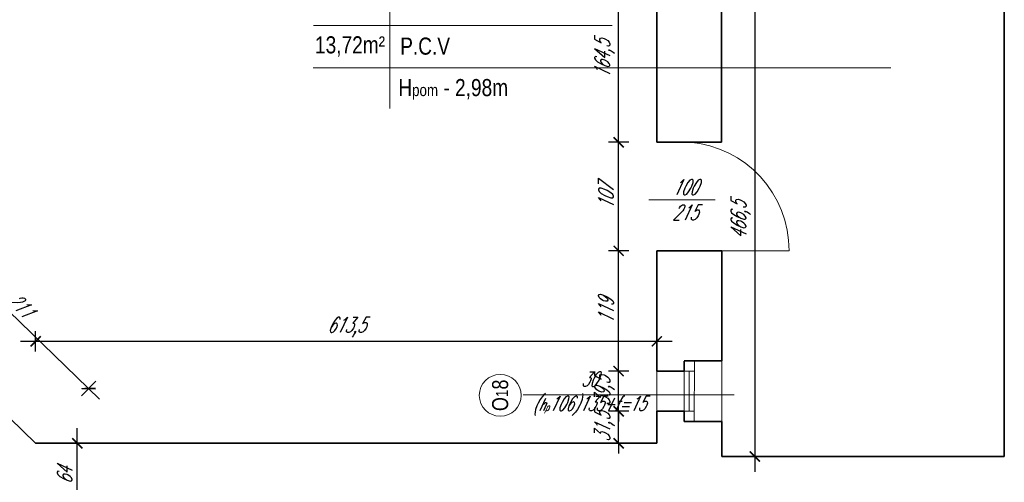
# Model space of a CAD drawing. Header units: millimetres. Extents: x 402 to 79005, y -7782 to 89952.
# Tile 204 of 256: x 23222 to 24194, y 36712 to 37168. Entities that reach past the tile are written whole.
import ezdxf

# ---------------------------------------------------------------- set-up
doc = ezdxf.new("R2010")
doc.units = ezdxf.units.MM
doc.header["$LTSCALE"] = 10
doc.layers.get('0').update_dxf_attribs({"lineweight": 0})
doc.layers.get('Defpoints').update_dxf_attribs({"color": 253})
for name, color, linetype, lineweight in [('01 parter - ściany', 253, 'Continuous', 35), ('03-01_okna', 253, 'Continuous', 15), ('03_drzwi', 253, 'Continuous', 15), ('04-1_widok', 253, 'Continuous', 5), ('05-01_wymiary', 253, 'Continuous', 5), ('05-03_opis', 253, 'Continuous', 5)]:
    doc.layers.add(name, color=color, linetype=linetype, lineweight=lineweight)
doc.styles.add('ariel', font='ARIAL.TTF', dxfattribs={"width": 0.8})
doc.styles.add('ariel_wym', font='simplex.shx', dxfattribs={"width": 0.65, "oblique": 25})
doc.dimstyles.new('ariel 50 wnętrze', dxfattribs={"dimtxt": 15, "dimasz": 10, "dimexe": 10, "dimexo": 0, "dimgap": 5, "dimtad": 1, "dimdec": 1, "dimrnd": 0.5, "dimtxsty": 'ariel_wym', "dimblk": 'ARCHTICK', "dimcen": 2.5, "dimdle": 15, "dimazin": 0, "dimtfac": 1, "dimtdec": 1, "dimtix": 1, "dimtmove": 0, "dimatfit": 3, "dimldrblk": 'DOT', "dimfxl": 0, "dimarcsym": 0})

# ---------------------------------------------------------------- blocks, each defined once
blk = doc.blocks.new('_ArchTick')
at = {"color": 0, "linetype": 'ByBlock', "const_width": 0.15}
blk.add_lwpolyline([(-0.5, -0.5), (0.5, 0.5)], dxfattribs=at)
blk = doc.blocks.new('*D822')
at = {"layer": '05-01_wymiary', "color": 0, "lineweight": -2}
for p, q in [((23237.91, 36840.74), (23237.91, 36860.74)), ((23851.21, 36840.74), (23851.21, 36860.74)), ((23222.91, 36850.74), (23866.21, 36850.74))]:
    blk.add_line(p, q, dxfattribs=at)
at = {"layer": 'Defpoints', "color": 0}
for p in [(23851.21, 36850.74), (23237.91, 36750.05), (23851.21, 36750.05)]:
    blk.add_point(p, dxfattribs=at)
at = {"layer": '05-01_wymiary', "color": 0, "lineweight": -2, "xscale": 10, "yscale": 10, "zscale": 10, "rotation": 180}
blk.add_blockref('_ArchTick', (23237.91, 36850.74), dxfattribs=at)
at = {"layer": '05-01_wymiary', "color": 0, "lineweight": -2, "xscale": 10, "yscale": 10, "zscale": 10}
blk.add_blockref('_ArchTick', (23851.21, 36850.74), dxfattribs=at)
at = {"layer": '05-01_wymiary', "color": 0, "insert": (23544.56, 36864.67), "char_height": 15, "attachment_point": 5, "style": 'ariel_wym'}
blk.add_mtext('613,5', dxfattribs=at)
blk = doc.blocks.new('_Dot')
at = {"color": 0, "linetype": 'ByBlock', "lineweight": -2}
blk.add_line((-0.5, 0), (-1, 0), dxfattribs=at)
at = {"color": 0, "linetype": 'ByBlock', "const_width": 0.5}
blk.add_lwpolyline([(-0.25, 0, 1), (0.25, 0, 1)], format="xyb", close=True, dxfattribs=at)
blk = doc.blocks.new('*D823')
at = {"layer": '05-01_wymiary', "color": 0, "lineweight": -2}
for p, q in [((23127.94, 36961.27), (23301.05, 36793.71)), ((23131.76, 36943.65), (23145.67, 36958.02)), ((23283.31, 36796.96), (23297.22, 36811.33))]:
    blk.add_line(p, q, dxfattribs=at)
at = {"layer": 'Defpoints', "color": 0}
for p in [(23086.36, 36896.74), (23290.27, 36804.14), (23237.91, 36750.05)]:
    blk.add_point(p, dxfattribs=at)
at = {"layer": '05-01_wymiary', "color": 0, "lineweight": -2, "xscale": 10, "yscale": 10, "zscale": 10}
for p, rotation in [((23138.72, 36950.84), 135.9327467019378), ((23290.27, 36804.14), 315.9327467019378)]:
    blk.add_blockref('_ArchTick', p, dxfattribs=dict(at, rotation=rotation))
at = {"layer": '05-01_wymiary', "color": 0, "insert": (23223.19, 36886.47), "char_height": 15, "attachment_point": 5, "rotation": 315.93275, "style": 'ariel_wym'}
blk.add_mtext('211', dxfattribs=at)
blk = doc.blocks.new('*D824')
at = {"layer": '05-01_wymiary', "color": 0, "lineweight": -2}
for p, q in [((23813.5, 36781.68), (23813.5, 36791.68)), ((23823.5, 36781.68), (23803.5, 36781.68)), ((23813.5, 36750.05), (23813.5, 36781.68)), ((23823.5, 36750.05), (23803.5, 36750.05)), ((23813.5, 36750.05), (23813.5, 36740.05))]:
    blk.add_line(p, q, dxfattribs=at)
at = {"layer": 'Defpoints', "color": 0}
for p in [(23813.5, 36781.68), (23851.21, 36781.68), (23851.21, 36750.05)]:
    blk.add_point(p, dxfattribs=at)
at = {"layer": '05-01_wymiary', "color": 0, "lineweight": -2, "xscale": 10, "yscale": 10, "zscale": 10}
for p, rotation in [((23813.5, 36781.68), 270), ((23813.5, 36750.05), 90)]:
    blk.add_blockref('_ArchTick', p, dxfattribs=dict(at, rotation=rotation))
at = {"layer": '05-01_wymiary', "color": 0, "insert": (23799.58, 36765.86), "char_height": 15, "attachment_point": 5, "rotation": 90, "style": 'ariel_wym'}
blk.add_mtext('31,5', dxfattribs=at)
blk = doc.blocks.new('*D825')
at = {"layer": '05-01_wymiary', "color": 0, "lineweight": -2}
for p, q in [((23813.5, 36821.35), (23813.5, 36831.35)), ((23823.5, 36821.35), (23803.5, 36821.35)), ((23813.5, 36781.68), (23813.5, 36821.35)), ((23823.5, 36781.68), (23803.5, 36781.68)), ((23813.5, 36781.68), (23813.5, 36771.68))]:
    blk.add_line(p, q, dxfattribs=at)
at = {"layer": 'Defpoints', "color": 0}
for p in [(23813.5, 36821.35), (23851.21, 36821.35), (23851.21, 36781.68)]:
    blk.add_point(p, dxfattribs=at)
at = {"layer": '05-01_wymiary', "color": 0, "lineweight": -2, "xscale": 10, "yscale": 10, "zscale": 10}
for p, rotation in [((23813.5, 36821.35), 270), ((23813.5, 36781.68), 90)]:
    blk.add_blockref('_ArchTick', p, dxfattribs=dict(at, rotation=rotation))
at = {"layer": '05-01_wymiary', "color": 0, "insert": (23799.58, 36801.51), "char_height": 15, "attachment_point": 5, "rotation": 90, "style": 'ariel_wym'}
blk.add_mtext('39,5', dxfattribs=at)
blk = doc.blocks.new('*D826')
at = {"layer": '05-01_wymiary', "color": 0, "lineweight": -2}
for p, q in [((23813.5, 36806.35), (23813.5, 36955.1)), ((23823.5, 36940.1), (23803.5, 36940.1)), ((23823.5, 36821.35), (23803.5, 36821.35))]:
    blk.add_line(p, q, dxfattribs=at)
at = {"layer": 'Defpoints', "color": 0}
for p in [(23813.5, 36940.1), (23851.21, 36940.1), (23851.21, 36821.35)]:
    blk.add_point(p, dxfattribs=at)
at = {"layer": '05-01_wymiary', "color": 0, "lineweight": -2, "xscale": 10, "yscale": 10, "zscale": 10}
for p, rotation in [((23813.5, 36940.1), 90), ((23813.5, 36821.35), 270)]:
    blk.add_blockref('_ArchTick', p, dxfattribs=dict(at, rotation=rotation))
at = {"layer": '05-01_wymiary', "color": 0, "insert": (23801, 36880.72), "char_height": 15, "attachment_point": 5, "rotation": 90, "style": 'ariel_wym'}
blk.add_mtext('119', dxfattribs=at)
blk = doc.blocks.new('*D827')
at = {"layer": '05-01_wymiary', "color": 0, "lineweight": -2}
for p, q in [((23813.5, 36925.1), (23813.5, 37062.27)), ((23823.5, 37047.27), (23803.5, 37047.27)), ((23823.5, 36940.1), (23803.5, 36940.1))]:
    blk.add_line(p, q, dxfattribs=at)
at = {"layer": 'Defpoints', "color": 0}
for p in [(23813.5, 37047.27), (23851.21, 37047.27), (23851.21, 36940.1)]:
    blk.add_point(p, dxfattribs=at)
at = {"layer": '05-01_wymiary', "color": 0, "lineweight": -2, "xscale": 10, "yscale": 10, "zscale": 10}
for p, rotation in [((23813.5, 37047.27), 90), ((23813.5, 36940.1), 270)]:
    blk.add_blockref('_ArchTick', p, dxfattribs=dict(at, rotation=rotation))
at = {"layer": '05-01_wymiary', "color": 0, "insert": (23801, 36993.68), "char_height": 15, "attachment_point": 5, "rotation": 90, "style": 'ariel_wym'}
blk.add_mtext('107', dxfattribs=at)
blk = doc.blocks.new('*D828')
at = {"layer": '05-01_wymiary', "color": 0, "lineweight": -2}
for p, q in [((23813.5, 37032.27), (23813.5, 37226.67)), ((23823.5, 37211.67), (23803.5, 37211.67)), ((23823.5, 37047.27), (23803.5, 37047.27))]:
    blk.add_line(p, q, dxfattribs=at)
at = {"layer": 'Defpoints', "color": 0}
for p in [(23813.5, 37211.67), (23851.21, 37211.67), (23851.21, 37047.27)]:
    blk.add_point(p, dxfattribs=at)
at = {"layer": '05-01_wymiary', "color": 0, "lineweight": -2, "xscale": 10, "yscale": 10, "zscale": 10}
for p, rotation in [((23813.5, 37211.67), 90), ((23813.5, 37047.27), 270)]:
    blk.add_blockref('_ArchTick', p, dxfattribs=dict(at, rotation=rotation))
at = {"layer": '05-01_wymiary', "color": 0, "insert": (23799.58, 37129.47), "char_height": 15, "attachment_point": 5, "rotation": 90, "style": 'ariel_wym'}
blk.add_mtext('164,5', dxfattribs=at)
blk = doc.blocks.new('*D830')
at = {"layer": '05-01_wymiary', "color": 0, "lineweight": -2}
for p, q in [((23947.93, 37218.5), (23947.93, 36722.05)), ((23937.93, 37203.5), (23957.93, 37203.5)), ((23937.93, 36737.05), (23957.93, 36737.05))]:
    blk.add_line(p, q, dxfattribs=at)
at = {"layer": 'Defpoints', "color": 0}
for p in [(23915.16, 37203.5), (23915.16, 36737.05), (23947.93, 36737.05)]:
    blk.add_point(p, dxfattribs=at)
at = {"layer": '05-01_wymiary', "color": 0, "lineweight": -2, "xscale": 10, "yscale": 10, "zscale": 10}
for p, rotation in [((23947.93, 37203.5), 90), ((23947.93, 36737.05), 270)]:
    blk.add_blockref('_ArchTick', p, dxfattribs=dict(at, rotation=rotation))
at = {"layer": '05-01_wymiary', "color": 0, "insert": (23934, 36970.27), "char_height": 15, "attachment_point": 5, "rotation": 90, "style": 'ariel_wym'}
blk.add_mtext('466,5', dxfattribs=at)
blk = doc.blocks.new('*D414')
at = {"layer": '05-01_wymiary', "color": 0, "lineweight": -2}
for p, q in [((23279.06, 36671.05), (23279.06, 36765.05)), ((23269.06, 36750.05), (23289.06, 36750.05)), ((23269.06, 36686.05), (23289.06, 36686.05))]:
    blk.add_line(p, q, dxfattribs=at)
at = {"layer": 'Defpoints', "color": 0}
for p in [(23237.91, 36750.05), (23279.06, 36750.05), (23246.78, 36686.05)]:
    blk.add_point(p, dxfattribs=at)
at = {"layer": '05-01_wymiary', "color": 0, "lineweight": -2, "xscale": 10, "yscale": 10, "zscale": 10}
for p, rotation in [((23279.06, 36750.05), 90), ((23279.06, 36686.05), 270)]:
    blk.add_blockref('_ArchTick', p, dxfattribs=dict(at, rotation=rotation))
at = {"layer": '05-01_wymiary', "color": 0, "insert": (23266.56, 36718.05), "char_height": 15, "attachment_point": 5, "rotation": 90, "style": 'ariel_wym'}
blk.add_mtext('64', dxfattribs=at)

msp = doc.modelspace()

# ---------------------------------------------------------------- linework, layer by layer
at = {"layer": '01 parter - ściany'}
for p, q in [((24194.21, 37230.05), (24194.21, 36737.05)), ((23851.21, 37211.67), (23851.21, 37047.27)), ((23915.16, 37203.5), (23915.18, 37047.27)), ((23851.21, 37047.27), (23915.18, 37047.27)), ((23851.21, 36940.1), (23851.21, 36821.35)), ((23851.21, 36940.1), (23915.19, 36940.1)), ((23915.19, 36940.1), (23915.2, 36831.35)), ((23237.91, 36750.05), (23086.36, 36896.74)), ((23878.19, 36831.32), (23878.19, 36821.35)), ((23915.21, 36831.35), (23878.21, 36831.35)), ((23915.21, 36831.35), (23878.21, 36831.35)), ((23851.21, 36821.35), (23878.21, 36821.35)), ((23851.21, 36781.68), (23851.21, 36750.05)), ((23851.21, 36781.68), (23874.29, 36781.68)), ((23851.21, 36781.68), (23878.21, 36781.68)), ((23878.21, 36781.68), (23878.21, 36771.71)), ((23915.23, 36771.71), (23878.21, 36771.71)), ((23915.21, 36771.71), (23915.22, 36737.05)), ((23851.21, 36750.05), (23237.91, 36750.05)), ((24194.21, 36737.05), (23915.22, 36737.05))]:
    msp.add_line(p, q, dxfattribs=at)
at = {"layer": '03-01_okna', "linetype": 'Continuous', "lineweight": 0}
for p, q in [((23888.21, 36831.34), (23888.2, 36771.71)), ((23878.21, 36821.35), (23878.2, 36781.68)), ((23878.21, 36821.35), (23888.21, 36821.34)), ((23883.21, 36821.35), (23883.2, 36781.68)), ((23878.21, 36781.68), (23888.21, 36781.68))]:
    msp.add_line(p, q, dxfattribs=at)
at = {"layer": '03_drzwi'}
for p, q in [((23908.65, 36990.44), (23843.14, 36990.46)), ((23981.7, 36940.1), (23881.7, 36940.1))]:
    msp.add_line(p, q, dxfattribs=at)
msp.add_arc((23874.85, 36940.74), 106.86, 359.65566, 85.5199, dxfattribs=at)
at = {"layer": '04-1_widok', "linetype": 'Continuous', "lineweight": 0}
for p, q in [((23915.2, 36771.71), (23915.21, 36831.35)), ((23851.21, 36781.68), (23851.21, 36821.35))]:
    msp.add_line(p, q, dxfattribs=at)
at = {"layer": '05-03_opis'}
for p, q in [((23587.49, 37235.1), (23587.49, 37080.58)), ((23512.1, 37162.72), (23807.18, 37162.72)), ((23511.8, 37120.71), (24082.04, 37120.71))]:
    msp.add_line(p, q, dxfattribs=at)
at = {"layer": '05-03_opis', "lineweight": 0}
msp.add_line((23927.65, 36797.92), (23719.25, 36797.92), dxfattribs=at)
msp.add_circle((23696.56, 36797.42), 20.69, dxfattribs=at)

# ---------------------------------------------------------------- texts
at = {"layer": '03_drzwi', "insert": (23866.22, 36970.46), "char_height": 15, "width": 160.5905, "attachment_point": 7, "rotation": 0.0085, "style": 'ariel_wym'}
msp.add_mtext('100\\P215', dxfattribs=at)
at = {"layer": '05-03_opis', "style": 'ariel'}
for s, insert, char_height, width, attachment_point in [('{\\fArial|b0|i0|c238|p34;13,72m²}', (23548.28, 37141.91), 16.8648, 78.4171, 5), ('P.C.V', (23597.81, 37142.11), 16.865, 232.4081, 4), ('{\\fArial|b0|i0|c238|p34; H\\H0.7x;pom\\H1.429x; - 2,98m}', (23590.7, 37099.5), 16.8648, 232.4081, 4)]:
    msp.add_mtext(s, dxfattribs=dict(at, insert=insert, char_height=char_height, width=width, attachment_point=attachment_point))
at = {"layer": '05-03_opis', "lineweight": 0, "insert": (23696.56, 36797.42), "char_height": 15.84, "width": 75.1935, "attachment_point": 5, "rotation": 90, "style": 'ariel'}
msp.add_mtext('O{\\H0.7576x;1}8', dxfattribs=at)
at = {"layer": '05-03_opis', "lineweight": 0, "insert": (23784.4, 36799), "char_height": 14.4, "width": 62.6613, "attachment_point": 5, "style": 'ariel_wym'}
msp.add_mtext('30\\P({\\H0.8333x;h\\H0.6x;p}106)135+f=15', dxfattribs=at)

# ---------------------------------------------------------------- dimensions: what is measured, and where the dimension line sits
at = {"layer": '05-01_wymiary'}
for base, p1, p2, picture, middle in [((23813.5, 37211.67), (23851.21, 37047.27), (23851.21, 37211.67), '*D828', (23799.58, 37129.47)), ((23813.5, 37047.27), (23851.21, 36940.1), (23851.21, 37047.27), '*D827', (23801, 36993.68)), ((23813.5038, 36940.0972), (23851.2096, 36821.3453), (23851.2125, 36940.0972), '*D826', (23801.0038, 36880.7213)), ((23813.5, 36821.35), (23851.21, 36781.68), (23851.21, 36821.35), '*D825', (23799.58, 36801.51)), ((23279.06, 36750.05), (23246.78, 36686.05), (23237.91, 36750.05), '*D414', (23266.56, 36718.05))]:
    dim = msp.add_linear_dim(base=base, p1=p1, p2=p2, angle=90, dimstyle='ariel 50 wnętrze', override={"dimtmove": 1}, dxfattribs=at)
    dim.commit()
    dim.dimension.update_dxf_attribs({"geometry": picture, "text_midpoint": middle})
for base, p1, p2, picture, middle in [((23947.9302, 36737.0465), (23915.161, 37203.4951), (23915.161, 36737.0465), '*D830', (23934.0016, 36970.2708)), ((23813.5, 36781.68), (23851.21, 36750.05), (23851.21, 36781.68), '*D824', (23799.58, 36765.86))]:
    dim = msp.add_linear_dim(base=base, p1=p1, p2=p2, angle=90, dimstyle='ariel 50 wnętrze', dxfattribs=at)
    dim.commit()
    dim.dimension.update_dxf_attribs({"geometry": picture, "text_midpoint": middle})
dim = msp.add_aligned_dim(p1=(23086.36, 36896.74), p2=(23237.91, 36750.05), distance=75.29, dimstyle='ariel 50 wnętrze', dxfattribs=at)
dim.commit()
dim.dimension.update_dxf_attribs({"geometry": '*D823', "text_midpoint": (23223.19, 36886.47)})
dim = msp.add_linear_dim(base=(23851.21, 36850.74), p1=(23237.91, 36750.05), p2=(23851.21, 36750.05), dimstyle='ariel 50 wnętrze', dxfattribs=at)
dim.commit()
dim.dimension.update_dxf_attribs({"geometry": '*D822', "text_midpoint": (23544.56, 36864.67)})

doc.saveas('drawing.dxf')
